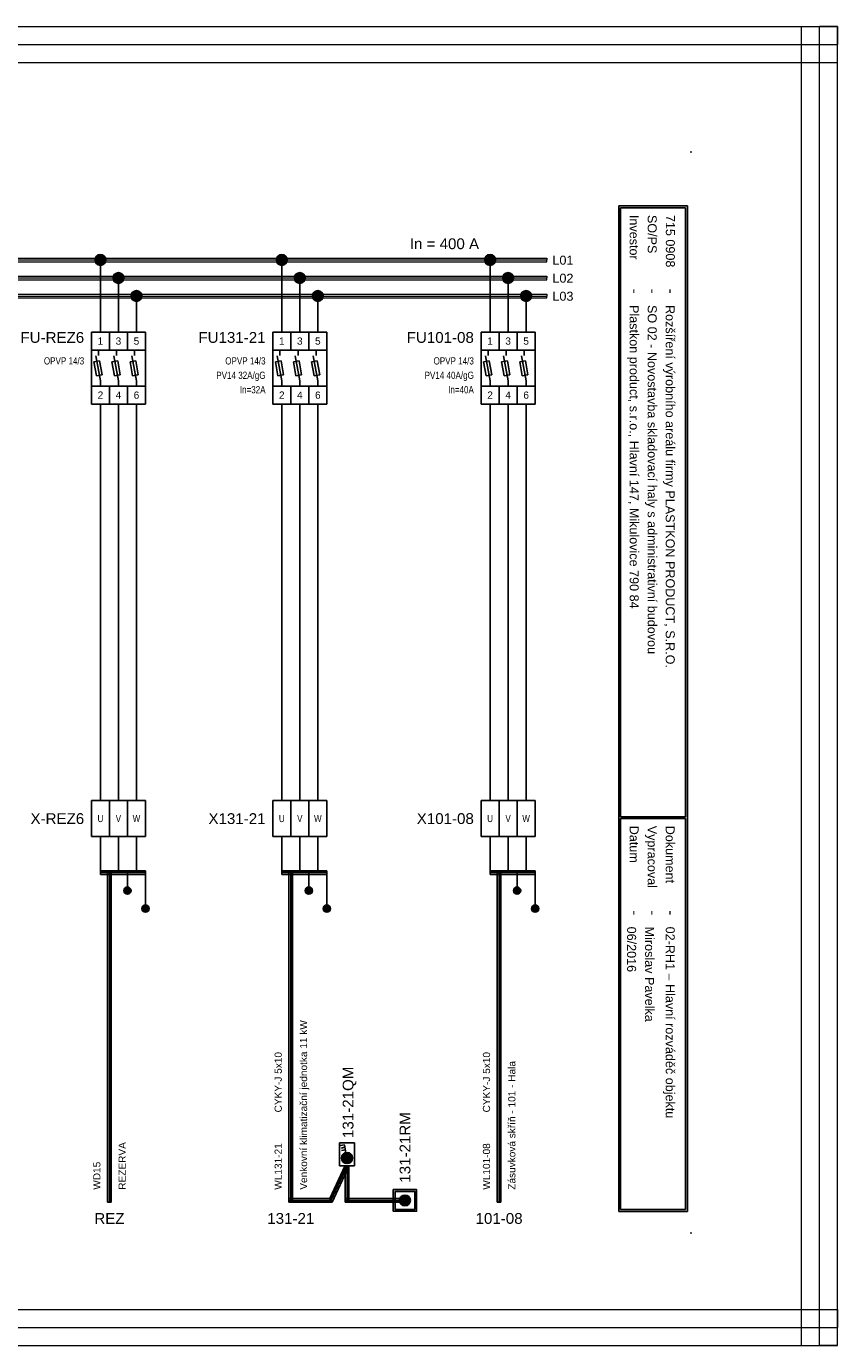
# Model space of a CAD drawing. Extents: x -721 to 7843, y 2912 to 4139.
# Tile 10 of 32: x 1886 to 2111, y 3359 to 3725. Entities that reach past the tile are written whole.
import ezdxf
from ezdxf.enums import TextEntityAlignment as Align

# ---------------------------------------------------------------- set-up
doc = ezdxf.new("R2010")
doc.units = 0
doc.header["$MEASUREMENT"] = 0
for name, color, linetype in [('1-KRESBA', 7, 'Continuous'), ('__Bílá', 7, 'Continuous'), ('__Oranžová', 30, 'Continuous'), ('__Rudá 010', 10, 'Continuous'), ('__Vínová 220', 220, 'Continuous'), ('__Černá 250', 7, 'Continuous')]:
    doc.layers.add(name, color=color, linetype=linetype)
doc.styles.add('Arial', font='arial.ttf')
doc.styles.add('GENERATED_STYLE_1', font='arial.ttf')

# ---------------------------------------------------------------- blocks, each defined once
blk = doc.blocks.new('BLK_Razítko_malé_pro_rozváděče')
at = {"layer": '__Bílá'}
for p, q in [((15, -1), (15, -20)), ((15, -1), (294, -1)), ((15.5, -1.5), (15.5, -19.5)), ((15.5, -1.5), (184.5, -1.5)), ((184.5, -1.5), (184.5, -19.5)), ((185, -1.5), (185, -19.5)), ((185, -1.5), (293.5, -1.5)), ((293.5, -19.5), (293.5, -1.5)), ((294, -20), (294, -1)), ((15, -20), (294, -20)), ((15.5, -19.5), (184.5, -19.5)), ((185, -19.5), (293.5, -19.5)), ((15, -405), (15, -419)), ((15, -405), (294, -405)), ((15.5, -405.5), (15.5, -418.5)), ((15.5, -405.5), (194.5, -405.5)), ((194.5, -405.5), (194.5, -418.5)), ((195, -405.5), (195, -418.5)), ((195, -405.5), (293.5, -405.5)), ((293.5, -405.5), (293.5, -418.5)), ((294, -405), (294, -419)), ((15, -419), (294, -419)), ((15.5, -418.5), (194.5, -418.5)), ((195, -418.5), (293.5, -418.5))]:
    blk.add_line(p, q, dxfattribs=at)
for p in [(0, 0), (300, 0), (0, -420), (300, -420)]:
    blk.add_point(p, dxfattribs=at)
at = {"layer": '__Bílá', "style": 'Arial'}
for s, height, p in [('-', 3, (38, -7)), ('Dokument', 2.5, (187, -7)), ('-', 3, (210.5, -7)), ('SO/PS', 2.5, (17.5, -12)), ('-', 3, (38, -12)), ('Vypracoval', 2.5, (187, -12)), ('-', 3, (210.5, -12)), ('Investor', 2.5, (17.5, -17)), ('Datum', 2.5, (187, -17)), ('-', 3, (38, -17)), ('-', 3, (210.5, -17)), ('PVLK PROJECT s.r.o. , Langrova 195/33,  787 01 Šumperk', 2.5, (17.5, -411)), ('Copyright © 2012 PVLK', 2.5, (197, -411)), ('Telefon: 773 836 685, mobil: 777 848 204, e-mail: %%Upavelka@pvlk.cz', 2.5, (17.5, -416)), ('Číslo dokumentu .....', 2.5, (197, -416))]:
    blk.add_text(s, height=height, dxfattribs=at).set_placement(p)
at = {"layer": '__Vínová 220', "char_height": 2.5, "attachment_point": 7, "style": 'Arial'}
for s, insert in [('715 0908', (17.5, -7)), ('Rozšíření výrobního areálu firmy PLASTKON PRODUCT, S.R.O.', (42.5, -7.75)), ('02-RH1 – Hlavní rozváděč objektu', (215, -7.75)), ('SO 02 - Novostavba skladovací haly s administrativní budovou', (42.5, -12.75)), ('Miroslav Pavelka', (215, -12.75)), ('Plastkon product, s.r.o., Hlavní 147, Mikulovice 790 84', (42.5, -17.75)), ('06/2016', (215, -17.75))]:
    blk.add_mtext(s, dxfattribs=dict(at, insert=insert))
at = {"layer": '__Vínová 220', "style": 'Arial'}
blk.add_attdef('ČÍSLO', text='', height=4, dxfattribs=at).set_placement((290, -416), align=Align.RIGHT)
blk = doc.blocks.new('L0001A02')
at = {"linetype": 'Continuous'}
h = blk.add_hatch(color=256, dxfattribs=at)
edge = h.paths.add_edge_path()
edge.add_arc((0, 0), 1.5, 0, 360)
blk.add_circle((0, 0), 1.5)
blk = doc.blocks.new('V0109A03')
for p, q in [((5, 10), (0, 10)), ((0, 0), (0, 10)), ((10, 10), (5, 10)), ((5, 0), (5, 10)), ((15, 10), (10, 10)), ((10, 0), (10, 10)), ((15, 0), (15, 10)), ((5, 0), (0, 0)), ((10, 0), (5, 0)), ((15, 0), (10, 0))]:
    blk.add_line(p, q)
at = {"style": 'Arial'}
blk.add_attdef('POPIS', text='', height=3, dxfattribs=at).set_placement((-2, 5), align=Align.RIGHT)
at = {"style": 'Arial', "width": 0.8}
for tag, p in [('S1', (2.5, 5)), ('S2', (7.5, 5)), ('S3', (12.5, 5))]:
    blk.add_attdef(tag, text='', height=2, dxfattribs=at).set_placement(p, align=Align.MIDDLE)
blk = doc.blocks.new('V0085A01')
h = blk.add_hatch(color=256)
edge = h.paths.add_edge_path()
edge.add_arc((0, 0), 1, 0, 360)
blk.add_circle((0, 0), 1)
blk = doc.blocks.new('OEZA2501')
for p, q in [((-2.5, 10), (-2.5, -10)), ((-2.5, 10), (12.5, 10)), ((2.5, 10), (2.5, 5)), ((7.5, 10), (7.5, 5)), ((12.5, 10), (12.5, -10)), ((12.5, 5), (-2.5, 5)), ((-0.5, 3.5), (-0.5, 5)), ((4.5, 3.5), (4.5, 5)), ((9.5, 3.5), (9.5, 5)), ((-1.79, 1.76), (-0.21, 2.05)), ((-1.06, -2.17), (-1.79, 1.76)), ((-1.27, 3.38), (0, -3.5)), ((-0.21, 2.05), (0.51, -1.88)), ((3.21, 1.76), (4.79, 2.05)), ((3.94, -2.17), (3.21, 1.76)), ((3.73, 3.38), (5, -3.5)), ((4.79, 2.05), (5.51, -1.88)), ((8.21, 1.76), (9.79, 2.05)), ((8.94, -2.17), (8.21, 1.76)), ((8.73, 3.38), (10, -3.5)), ((9.79, 2.05), (10.51, -1.88)), ((0.51, -1.88), (-1.06, -2.17)), ((0, -3.5), (0, -5)), ((5.51, -1.88), (3.94, -2.17)), ((5, -3.5), (5, -5)), ((10.51, -1.88), (8.94, -2.17)), ((10, -3.5), (10, -5)), ((12.5, -5), (-2.5, -5)), ((2.5, -5), (2.5, -10)), ((7.5, -5), (7.5, -10)), ((12.5, -10), (-2.5, -10))]:
    blk.add_line(p, q)
at = {"style": 'Arial'}
for s, p in [('1', (0, 6.5)), ('3', (5, 6.5)), ('5', (10, 6.5)), ('2', (0, -8.5)), ('4', (5, -8.5)), ('6', (10, -8.5))]:
    blk.add_text(s, height=2, dxfattribs=at).set_placement(p, align=Align.CENTER)
blk.add_attdef('POPIS', text='', height=3, dxfattribs=at).set_placement((-4.5, 7), align=Align.RIGHT)
at = {"style": 'Arial', "width": 0.8}
for tag, p in [('TYP', (-4.5, 1)), ('POJISTKA', (-4.5, -3)), ('PROUD', (-4.5, -7)), ('DOPLŇ1', (-4.5, -11)), ('DOPLŇ2', (-4.5, -15))]:
    blk.add_attdef(tag, text='', height=2, dxfattribs=at).set_placement(p, align=Align.RIGHT)

msp = doc.modelspace()

# ---------------------------------------------------------------- hatches: boundary and pattern name
at = {"layer": '__Černá 250'}
msp.add_hatch(color=256, dxfattribs=at).paths.add_polyline_path([(1976.12, 3410.77, 1), (1973.04, 3410.77, 1)])
h = msp.add_hatch(color=256, dxfattribs=at)
h.paths.add_polyline_path([(1987.9, 3401.53), (1993.39, 3401.53), (1993.39, 3396.53), (1987.9, 3396.53)], flags=16)
h.paths.add_polyline_path([(1987.4, 3402.03), (1993.89, 3402.03), (1993.89, 3396.03), (1987.4, 3396.03)])

# ---------------------------------------------------------------- linework, layer by layer
at = {"layer": '1-KRESBA'}
for p, q in [((1906.16, 3640), (1906.16, 3660)), ((1956.48, 3640), (1956.48, 3660)), ((2014.27, 3640), (2014.27, 3660)), ((1911.16, 3640), (1911.16, 3655)), ((1961.48, 3640), (1961.48, 3655)), ((2019.27, 3640), (2019.27, 3655)), ((1916.16, 3640), (1916.16, 3650)), ((1966.48, 3640), (1966.48, 3650)), ((2024.27, 3640), (2024.27, 3650)), ((1906.16, 3510), (1906.16, 3620)), ((1911.16, 3620), (1911.16, 3510)), ((1916.16, 3620), (1916.16, 3510)), ((1956.48, 3510), (1956.48, 3620)), ((1961.48, 3620), (1961.48, 3510)), ((1966.48, 3620), (1966.48, 3510)), ((2014.27, 3510), (2014.27, 3620)), ((2019.27, 3620), (2019.27, 3510)), ((2024.27, 3620), (2024.27, 3510)), ((1906.16, 3500), (1906.16, 3490)), ((1911.16, 3500), (1911.16, 3490)), ((1916.16, 3500), (1916.16, 3490)), ((1956.48, 3500), (1956.48, 3490)), ((1961.48, 3500), (1961.48, 3490)), ((1966.48, 3500), (1966.48, 3490)), ((2014.27, 3500), (2014.27, 3490)), ((2019.27, 3500), (2019.27, 3490)), ((2024.27, 3500), (2024.27, 3490)), ((1906.16, 3490.5), (1906.16, 3490)), ((1906.16, 3490.5), (1918.66, 3490.5)), ((1906.16, 3489.5), (1906.16, 3490)), ((1906.16, 3490), (1918.66, 3490)), ((1906.16, 3489.5), (1918.66, 3489.5)), ((1908.16, 3398.53), (1908.16, 3490.5)), ((1908.16, 3490.5), (1908.66, 3490.5)), ((1908.66, 3398.53), (1908.66, 3490.5)), ((1909.16, 3490.5), (1908.66, 3490.5)), ((1909.16, 3398.53), (1909.16, 3490.5)), ((1913.66, 3490), (1913.66, 3485)), ((1918.66, 3490.5), (1918.66, 3490)), ((1918.66, 3489.5), (1918.66, 3490)), ((1918.66, 3490), (1918.66, 3480)), ((1956.48, 3490.5), (1956.48, 3490)), ((1956.48, 3490.5), (1968.98, 3490.5)), ((1956.48, 3489.5), (1956.48, 3490)), ((1956.48, 3490), (1968.98, 3490)), ((1956.48, 3489.5), (1968.98, 3489.5)), ((1958.48, 3398.53), (1958.48, 3490.5)), ((1958.48, 3490.5), (1958.98, 3490.5)), ((1958.98, 3398.53), (1958.98, 3490.5)), ((1959.48, 3490.5), (1958.98, 3490.5)), ((1959.48, 3398.53), (1959.48, 3490.5)), ((1963.98, 3490), (1963.98, 3485)), ((1968.98, 3490.5), (1968.98, 3490)), ((1968.98, 3489.5), (1968.98, 3490)), ((1968.98, 3490), (1968.98, 3480)), ((2014.27, 3490.5), (2014.27, 3490)), ((2014.27, 3490.5), (2026.77, 3490.5)), ((2014.27, 3489.5), (2014.27, 3490)), ((2014.27, 3490), (2026.77, 3490)), ((2014.27, 3489.5), (2026.77, 3489.5)), ((2016.27, 3398.53), (2016.27, 3490.5)), ((2016.27, 3490.5), (2016.77, 3490.5)), ((2016.77, 3398.53), (2016.77, 3490.5)), ((2017.27, 3490.5), (2016.77, 3490.5)), ((2017.27, 3398.53), (2017.27, 3490.5)), ((2021.77, 3490), (2021.77, 3485)), ((2026.77, 3490.5), (2026.77, 3490)), ((2026.77, 3489.5), (2026.77, 3490)), ((2026.77, 3490), (2026.77, 3480)), ((1969.82, 3399.53), (1974.11, 3408.74)), ((1970.13, 3399.03), (1974.56, 3408.53)), ((1970.45, 3398.53), (1975.01, 3408.32)), ((1974.08, 3398.53), (1974.08, 3408.67)), ((1974.08, 3408.67), (1974.58, 3408.67)), ((1974.11, 3408.74), (1974.56, 3408.53)), ((1975.01, 3408.32), (1974.56, 3408.53)), ((1974.58, 3398.53), (1974.58, 3408.67)), ((1975.08, 3408.67), (1974.58, 3408.67)), ((1975.08, 3398.53), (1975.08, 3408.67)), ((1908.16, 3398.53), (1908.66, 3398.53)), ((1909.16, 3398.53), (1908.66, 3398.53)), ((1958.48, 3399.53), (1958.48, 3399.03)), ((1958.48, 3399.53), (1969.82, 3399.53)), ((1958.48, 3398.53), (1958.48, 3399.03)), ((1958.48, 3399.03), (1970.13, 3399.03)), ((1958.48, 3398.53), (1958.98, 3398.53)), ((1958.48, 3398.53), (1970.45, 3398.53)), ((1959.48, 3398.53), (1958.98, 3398.53)), ((1969.82, 3399.53), (1970.13, 3399.03)), ((1970.45, 3398.53), (1970.13, 3399.03)), ((1974.08, 3399.53), (1974.08, 3399.03)), ((1974.08, 3399.53), (1990.65, 3399.53)), ((1974.08, 3398.53), (1974.08, 3399.03)), ((1974.08, 3399.03), (1990.65, 3399.03)), ((1974.08, 3398.53), (1990.65, 3398.53)), ((1974.08, 3398.53), (1974.58, 3398.53)), ((1975.08, 3398.53), (1974.58, 3398.53)), ((1990.65, 3399.53), (1990.65, 3399.03)), ((1990.65, 3398.53), (1990.65, 3399.03)), ((2016.27, 3398.53), (2016.77, 3398.53)), ((2017.27, 3398.53), (2016.77, 3398.53))]:
    msp.add_line(p, q, dxfattribs=at)
at = {"layer": '1-KRESBA', "color": 250, "linetype": 'Continuous'}
msp.add_line((2050.02, 3585), (2050.02, 3615), dxfattribs=at)
at = {"layer": '__Oranžová', "lineweight": 0}
for p, q in [((1680, 3660.5), (2030, 3660.5)), ((1680, 3660), (2030, 3660)), ((1680, 3659.5), (2030, 3659.5)), ((2030, 3660.5), (2030, 3660)), ((2030, 3659.5), (2030, 3660)), ((1680, 3655.5), (2030, 3655.5)), ((1680, 3655), (2030, 3655)), ((1680, 3654.5), (2030, 3654.5)), ((2030, 3655.5), (2030, 3655)), ((2030, 3654.5), (2030, 3655)), ((1680, 3650.5), (2030, 3650.5)), ((1680, 3650), (2030, 3650)), ((2030, 3650.5), (2030, 3650)), ((2030, 3649.5), (2030, 3650)), ((1680, 3649.5), (2030, 3649.5))]:
    msp.add_line(p, q, dxfattribs=at)
at = {"layer": '__Vínová 220', "lineweight": 0}
for p, q in [((1614.29, 3724.82), (2110.69, 3724.82)), ((2100.69, 3358.74), (2100.69, 3724.82)), ((2100.69, 3724.82), (2105.69, 3724.82)), ((2105.69, 3358.74), (2105.69, 3724.82)), ((2110.69, 3724.82), (2105.69, 3724.82)), ((2110.69, 3724.82), (2110.69, 3719.82)), ((2110.69, 3358.74), (2110.69, 3724.82)), ((1614.29, 3719.82), (2110.69, 3719.82)), ((2110.69, 3714.82), (2110.69, 3719.82)), ((1614.29, 3714.82), (2110.69, 3714.82)), ((1614.29, 3368.74), (2110.69, 3368.74)), ((2110.69, 3368.74), (2110.69, 3363.74)), ((1614.29, 3363.74), (2110.69, 3363.74)), ((2110.69, 3358.74), (2110.69, 3363.74)), ((1614.29, 3358.74), (2110.69, 3358.74)), ((2100.69, 3358.74), (2105.69, 3358.74)), ((2110.69, 3358.74), (2105.69, 3358.74))]:
    msp.add_line(p, q, dxfattribs=at)
at = {"layer": '__Černá 250'}
for p, q in [((1976.68, 3414.97), (1972.48, 3414.97)), ((1972.48, 3414.97), (1972.48, 3408.67)), ((1973.87, 3414.46), (1972.77, 3414.25)), ((1974.01, 3413.77), (1972.91, 3413.56)), ((1974.14, 3413.08), (1973.04, 3412.87)), ((1974.29, 3412.28), (1973.87, 3414.46)), ((1976.68, 3408.67), (1976.68, 3414.97)), ((1972.48, 3408.67), (1976.68, 3408.67))]:
    msp.add_line(p, q, dxfattribs=at)
for points in [[(1987.4, 3402.03), (1993.89, 3402.03), (1993.89, 3396.03), (1987.4, 3396.03)], [(1987.9, 3401.53), (1993.39, 3401.53), (1993.39, 3396.53), (1987.9, 3396.53)]]:
    msp.add_lwpolyline(points, close=True, dxfattribs=at)
msp.add_circle((1974.58, 3410.77), 1.54, dxfattribs=at)

# ---------------------------------------------------------------- block references
at = {"color": 250, "linetype": 'Continuous'}
for p in [(1913.66, 3485), (1963.98, 3485), (2021.77, 3485), (1918.66, 3480), (1968.98, 3480), (2026.77, 3480)]:
    msp.add_blockref('V0085A01', p, dxfattribs=at)
at = {"layer": '1-KRESBA', "rotation": 270}
msp.add_blockref('BLK_Razítko_malé_pro_rozváděče', (2070, 3690), dxfattribs=at).add_auto_attribs({'ČÍSLO': '21.5'})
at = {"layer": '1-KRESBA'}
for p in [(1906.16, 3660), (1956.48, 3660), (2014.27, 3660), (1911.16, 3655), (1961.48, 3655), (2019.27, 3655), (1916.16, 3650), (1966.48, 3650), (2024.27, 3650), (1990.65, 3399.03)]:
    msp.add_blockref('L0001A02', p, dxfattribs=at)
at = {"layer": '__Černá 250'}
ref = msp.add_blockref('OEZA2501', (1906.16, 3630), dxfattribs=at)
ref.add_attrib('POPIS', 'FU-REZ6', dxfattribs={"layer": '0', "height": 3, "style": 'Arial'}).set_placement((1901.66, 3637), align=Align.RIGHT)
ref.add_attrib('TYP', 'OPVP 14/3', dxfattribs={"layer": '0', "height": 2, "style": 'Arial', "width": 0.8}).set_placement((1901.66, 3631), align=Align.RIGHT)
for p, values in [((1956.48, 3630), {'POPIS': 'FU131-21', 'TYP': 'OPVP 14/3', 'POJISTKA': 'PV14 32A/gG', 'PROUD': 'In=32A'}), ((2014.27, 3630), {'POPIS': 'FU101-08', 'TYP': 'OPVP 14/3', 'POJISTKA': 'PV14 40A/gG', 'PROUD': 'In=40A'})]:
    msp.add_blockref('OEZA2501', p, dxfattribs=at).add_auto_attribs(values)
ref = msp.add_blockref('V0109A03', (1903.66, 3500), dxfattribs=at)
ref.add_attrib('POPIS', 'X-REZ6', dxfattribs={"layer": '0', "height": 3, "style": 'Arial'}).set_placement((1901.66, 3503.48), align=Align.RIGHT)
ref.add_attrib('S1', 'U', dxfattribs={"layer": '0', "height": 2, "style": 'Arial', "width": 0.8}).set_placement((1906.16, 3505), align=Align.MIDDLE)
ref.add_attrib('S2', 'V', dxfattribs={"layer": '0', "height": 2, "style": 'Arial', "width": 0.8}).set_placement((1911.16, 3505), align=Align.MIDDLE)
ref.add_attrib('S3', 'W', dxfattribs={"layer": '0', "height": 2, "style": 'Arial', "width": 0.8}).set_placement((1916.16, 3505), align=Align.MIDDLE)
ref = msp.add_blockref('V0109A03', (1953.98, 3500), dxfattribs=at)
ref.add_attrib('POPIS', 'X131-21', dxfattribs={"layer": '0', "height": 3, "style": 'Arial'}).set_placement((1951.98, 3503.48), align=Align.RIGHT)
ref.add_attrib('S1', 'U', dxfattribs={"layer": '0', "height": 2, "style": 'Arial', "width": 0.8}).set_placement((1956.48, 3505), align=Align.MIDDLE)
ref.add_attrib('S2', 'V', dxfattribs={"layer": '0', "height": 2, "style": 'Arial', "width": 0.8}).set_placement((1961.48, 3505), align=Align.MIDDLE)
ref.add_attrib('S3', 'W', dxfattribs={"layer": '0', "height": 2, "style": 'Arial', "width": 0.8}).set_placement((1966.48, 3505), align=Align.MIDDLE)
ref = msp.add_blockref('V0109A03', (2011.77, 3500), dxfattribs=at)
ref.add_attrib('POPIS', 'X101-08', dxfattribs={"layer": '0', "height": 3, "style": 'Arial'}).set_placement((2009.77, 3503.48), align=Align.RIGHT)
ref.add_attrib('S1', 'U', dxfattribs={"layer": '0', "height": 2, "style": 'Arial', "width": 0.8}).set_placement((2014.27, 3505), align=Align.MIDDLE)
ref.add_attrib('S2', 'V', dxfattribs={"layer": '0', "height": 2, "style": 'Arial', "width": 0.8}).set_placement((2019.27, 3505), align=Align.MIDDLE)
ref.add_attrib('S3', 'W', dxfattribs={"layer": '0', "height": 2, "style": 'Arial', "width": 0.8}).set_placement((2024.27, 3505), align=Align.MIDDLE)

# ---------------------------------------------------------------- texts
at = {"layer": '1-KRESBA', "color": 4, "linetype": 'Continuous', "style": 'Arial'}
msp.add_text('In = 400 A', height=3, dxfattribs=at).set_placement((1992, 3663))
at = {"layer": '__Oranžová', "lineweight": 0, "style": 'Arial'}
for s, p in [('L01', (2031.57, 3658.69)), ('L02', (2031.57, 3653.69)), ('L03', (2031.57, 3648.69))]:
    msp.add_text(s, height=2.5, dxfattribs=at).set_placement(p)
at = {"layer": '__Rudá 010', "style": 'Arial'}
for s, height, p in [('CYKY-J 5x10', 2, (1956.48, 3423.45)), ('CYKY-J 5x10', 2, (2014.27, 3423.45)), ('131-21QM', 3, (1976.37, 3416.35)), ('131-21RM', 3, (1992.17, 3403.95)), ('WL131-21', 2, (1956.48, 3402)), ('WL101-08', 2, (2014.27, 3402)), ('WD15', 2, (1906.16, 3402))]:
    msp.add_text(s, height=height, rotation=90, dxfattribs=at).set_placement(p)
at = {"layer": '__Rudá 010', "style": 'GENERATED_STYLE_1'}
for s, p in [('REZ', (1908.66, 3392.53)), ('131-21', (1958.98, 3392.53)), ('101-08', (2016.77, 3392.53))]:
    msp.add_text(s, height=3, dxfattribs=at).set_placement(p, align=Align.CENTER)
at = {"layer": '__Rudá 010', "char_height": 2, "width": 62.8406, "attachment_point": 1, "rotation": 90, "style": 'Arial'}
for s, insert in [('Venkovní klimatizační jednotka 11 kW', (1961.51, 3402)), ('Zásuvková skříň - 101 - Hala', (2019.3, 3402)), ('REZERVA', (1911.19, 3402))]:
    msp.add_mtext(s, dxfattribs=dict(at, insert=insert))

doc.saveas('drawing.dxf')
